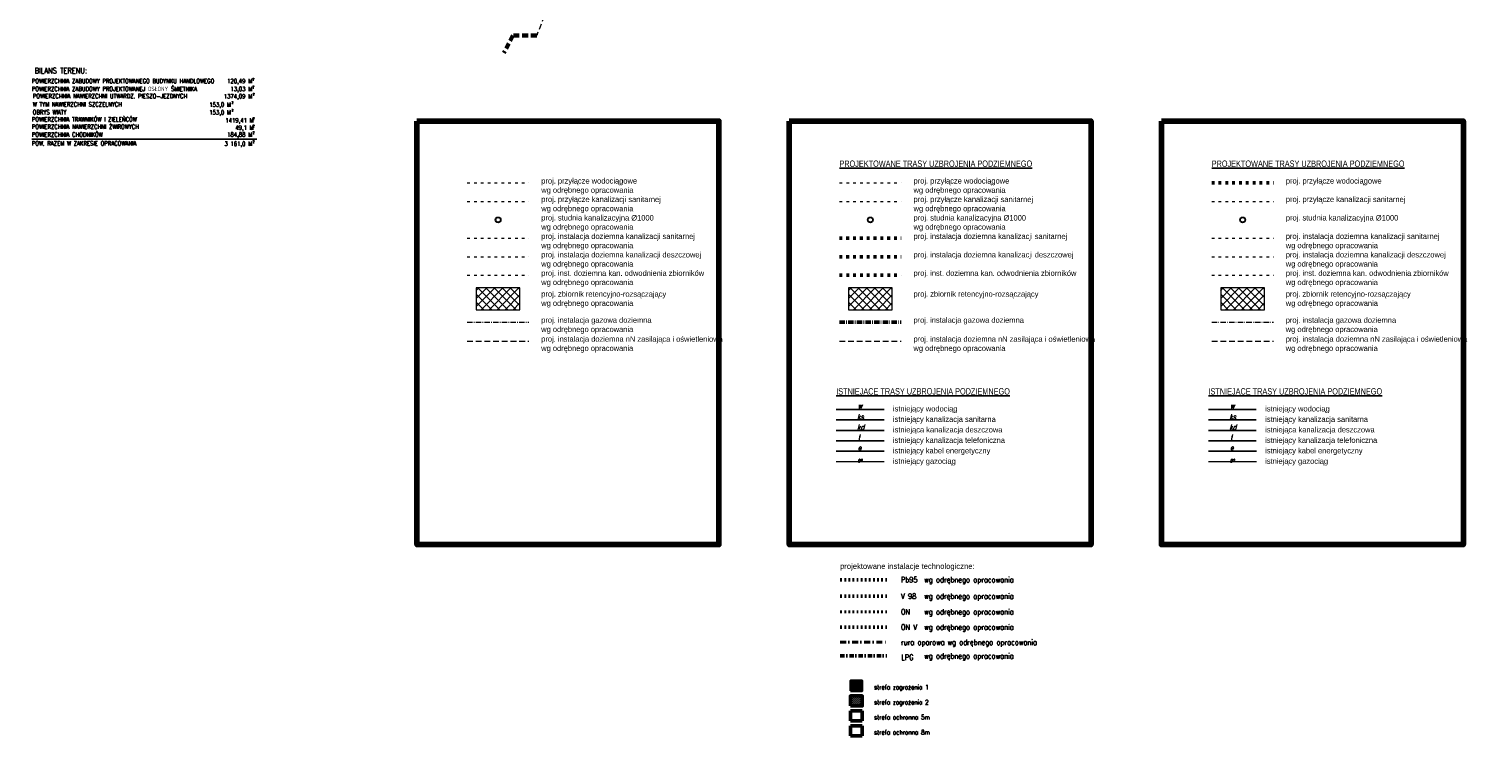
# Model space of a CAD drawing. Header units: metres. Extents: x 7472034 to 8440138, y 5890133 to 5961460.
# Tile 3 of 103: x 8439403 to 8439722, y 5890133 to 5890288. Entities that reach past the tile are written whole.
import ezdxf
from ezdxf.enums import TextEntityAlignment as Align

# ---------------------------------------------------------------- set-up
doc = ezdxf.new("R2010")
doc.units = ezdxf.units.M
doc.header["$MEASUREMENT"] = 0
for name, pattern in [('ACAD_ISO03W100', [30, 12, -18]), ('ACAD_ISO10W100', [18, 12, -3, 0, -3]), ('DASHDOT', [25.4, 12.7, -6.35, 0, -6.35]), ('DASHED', [19.05, 12.7, -6.35])]:
    doc.linetypes.add(name, pattern=pattern)
for name, color, linetype, lineweight in [('_IS-KS-istn', 36, 'CONTINUOUS', 20), ('_IS-WODA-istn', 5, 'CONTINUOUS', 18), ('_IS.2P.KS.rura', 32, 'ACAD_ISO03W100', 50), ('_IS.G.doziemna.rura', 50, 'ACAD_ISO10W100', 50), ('_IS.KD.B.rura', 124, 'ACAD_ISO03W100', 50), ('_IS.KD.ZB.rura', 120, 'ACAD_ISO03W100', 50), ('_IS.KS.doziemna.rura', 34, 'ACAD_ISO03W100', 50), ('_IS.LEGENDA.1', 7, 'CONTINUOUS', 20), ('_IS.LEGENDA.2', 32, 'CONTINUOUS', 20), ('_IS.P.KS.rura', 42, 'ACAD_ISO03W100', 20), ('_IS.P.KS.studnia', 44, 'CONTINUOUS', 15), ('_IS.P.WOD.rura', 150, 'ACAD_ISO03W100', 50), ('_IS.TCH.V.skrzynki.0', 101, 'CONTINUOUS', 20), ('_IS.TCH.V.skrzynki.1', 97, 'CONTINUOUS', 20), ('_IS.TCH.V.skrzynki.2', 93, 'CONTINUOUS', 20), ('_IS.W.S.opisik.2', 154, 'CONTINUOUS', 15), ('_IS_legenda', 7, 'CONTINUOUS', 20), ('_T_95', 80, 'ACAD_ISO03W100', 50), ('_T_98', 132, 'ACAD_ISO03W100', 50), ('_T_LPG', 52, 'DASHDOT', 50), ('_T_ON', 23, 'ACAD_ISO03W100', 40), ('_T_ON_V', 181, 'ACAD_ISO03W100', 50), ('_T_opary', 220, 'DASHDOT', 40), ('_T_strefa_opis', 178, 'CONTINUOUS', 18), ('E_Kable_ziemia2', 10, 'DASHED', 35), ('E_TELEFON-istn', 30, 'CONTINUOUS', 18), ('ELEK-KABLE_ISTN', 1, 'CONTINUOUS', 25), ('T_kreska', 8, 'CONTINUOUS', 5), ('T_strefa-5', 200, 'ACAD_ISO03W100', 50), ('T_strefa-8', 20, 'ACAD_ISO03W100', 50), ('T_strefa-Z1', 140, 'CONTINUOUS', 35), ('T_strefy-Z2', 210, 'CONTINUOUS', 50), ('ZAG-OPIS_020', 7, 'CONTINUOUS', 25)]:
    doc.layers.add(name, color=color, linetype=linetype, lineweight=lineweight)
doc.layers.add('_IS_NO', color=11, linetype='CONTINUOUS', lineweight=20, plot=False)
for name, color, linetype in [('KANALIZACJA', 7, 'CONTINUOUS'), ('malowanki', 252, 'CONTINUOUS'), ('przewód gazowy (linia)', 7, 'CONTINUOUS'), ('SUPE_L_3', 7, 'CONTINUOUS'), ('SUPK_L_4', 7, 'CONTINUOUS'), ('SUPT_L_0', 7, 'CONTINUOUS'), ('SUPW_L_0', 7, 'CONTINUOUS')]:
    doc.layers.add(name, color=color, linetype=linetype)
doc.styles.add('ARIAL', font='arial.ttf')
doc.styles.add('Arial Narrow', font='ARIALN.TTF')
doc.styles.add('BP', font='romans.shx', dxfattribs={"width": 0.8})
doc.styles.add('DIM', font='simplex.shx', dxfattribs={"width": 0.8})
doc.styles.add('RS', font='Romans.shx', dxfattribs={"width": 0.7})
doc.styles.add('STYL_ARIAL', font='romans.shx', dxfattribs={"width": 0.75, "oblique": 0.1})

msp = doc.modelspace()

# ---------------------------------------------------------------- hatches: boundary and pattern name
at = {"layer": '_IS.TCH.V.skrzynki.0', "lineweight": 13}
h = msp.add_hatch(dxfattribs=at)
h.set_pattern_fill('ANSI37', color=256, scale=10, angle=0.1112)
h.set_pattern_definition([(45.111197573, (961.3204, 981.922), (-0.88559721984, 0.88216640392), []), (135.111197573, (961.3204, 981.922), (-0.88216640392, -0.88559721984), [])])
h.paths.add_polyline_path([(8439511.04, 5890226.73), (8439511.04, 5890231.53), (8439501.44, 5890231.53), (8439501.44, 5890226.73)])
at = {"layer": '_IS.TCH.V.skrzynki.2', "lineweight": 13}
h = msp.add_hatch(dxfattribs=at)
h.set_pattern_fill('ANSI37', color=256, scale=10, angle=0.1112)
h.set_pattern_definition([(45.111197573, (1043.0337, 981.922), (-0.88559721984, 0.88216640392), []), (135.111197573, (1043.0337, 981.922), (-0.88216640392, -0.88559721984), [])])
h.paths.add_polyline_path([(8439592.75, 5890226.73), (8439592.75, 5890231.53), (8439583.15, 5890231.53), (8439583.15, 5890226.73)])
h = msp.add_hatch(dxfattribs=at)
h.set_pattern_fill('ANSI37', color=256, scale=10, angle=0.1112)
h.set_pattern_definition([(45.111197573, (1124.7471, 981.922), (-0.88559721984, 0.88216640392), []), (135.111197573, (1124.7471, 981.922), (-0.88216640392, -0.88559721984), [])])
h.paths.add_polyline_path([(8439674.47, 5890226.73), (8439674.47, 5890231.53), (8439664.87, 5890231.53), (8439664.87, 5890226.73)])
at = {"layer": 'T_kreska'}
h = msp.add_hatch(dxfattribs=at)
h.set_pattern_fill('ANSI37', color=256, scale=0.08, angle=114.5437, style=0)
h.set_pattern_definition([(159.543667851, (1074413.8879, -152538.21785), (-0.088771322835, -0.237982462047), []), (249.543667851, (1074413.8879, -152538.21785), (0.237982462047, -0.088771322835), [])])
h.paths.add_polyline_path([(8439586.18, 5890145.25), (8439583.58, 5890145.25), (8439583.58, 5890143.05), (8439586.18, 5890143.05)])
h = msp.add_hatch(dxfattribs=at)
h.set_pattern_fill('ANSI31', color=256, scale=0.1, style=0)
h.set_pattern_definition([(45, (8437025.6033, 5888320.17048), (-0.224506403, 0.224506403), [])])
h.paths.add_polyline_path([(8439586.18, 5890141.95), (8439583.58, 5890141.95), (8439583.58, 5890139.75), (8439586.18, 5890139.75)])

# ---------------------------------------------------------------- linework, layer by layer
at = {"layer": '_IS.2P.KS.rura', "lineweight": 15, "ltscale": 0.05}
msp.add_line((8439499.47, 5890250.53), (8439513.02, 5890250.52), dxfattribs=at)
at = {"layer": '_IS.2P.KS.rura', "lineweight": 13, "ltscale": 0.05}
msp.add_line((8439581.18, 5890250.53), (8439594.73, 5890250.52), dxfattribs=at)
at = {"layer": '_IS.G.doziemna.rura', "lineweight": 15, "ltscale": 0.1}
msp.add_line((8439499.45, 5890224.01), (8439513, 5890224.01), dxfattribs=at)
at = {"layer": '_IS.G.doziemna.rura', "ltscale": 0.1}
msp.add_line((8439581.16, 5890224.01), (8439594.71, 5890224.01), dxfattribs=at)
at = {"layer": '_IS.G.doziemna.rura', "lineweight": 13, "ltscale": 0.1}
msp.add_line((8439662.88, 5890224.01), (8439676.43, 5890224.01), dxfattribs=at)
at = {"layer": '_IS.KD.B.rura', "lineweight": 15, "ltscale": 0.05}
msp.add_line((8439499.46, 5890238.37), (8439513.01, 5890238.36), dxfattribs=at)
at = {"layer": '_IS.KD.B.rura', "ltscale": 0.05}
msp.add_line((8439581.17, 5890238.37), (8439594.72, 5890238.36), dxfattribs=at)
at = {"layer": '_IS.KD.B.rura', "lineweight": 13, "ltscale": 0.05}
msp.add_line((8439662.88, 5890238.37), (8439676.44, 5890238.36), dxfattribs=at)
at = {"layer": '_IS.KD.ZB.rura', "lineweight": 15, "ltscale": 0.05}
msp.add_line((8439499.46, 5890234.33), (8439513.02, 5890234.32), dxfattribs=at)
at = {"layer": '_IS.KD.ZB.rura', "ltscale": 0.05}
msp.add_line((8439581.18, 5890234.33), (8439594.73, 5890234.32), dxfattribs=at)
at = {"layer": '_IS.KD.ZB.rura', "lineweight": 13, "ltscale": 0.05}
msp.add_line((8439662.89, 5890234.33), (8439676.44, 5890234.32), dxfattribs=at)
at = {"layer": '_IS.KS.doziemna.rura', "lineweight": 15, "ltscale": 0.05}
msp.add_line((8439499.46, 5890242.42), (8439513.01, 5890242.42), dxfattribs=at)
at = {"layer": '_IS.KS.doziemna.rura', "ltscale": 0.05}
msp.add_line((8439581.17, 5890242.42), (8439594.73, 5890242.42), dxfattribs=at)
at = {"layer": '_IS.KS.doziemna.rura', "lineweight": 13, "ltscale": 0.05}
msp.add_line((8439662.89, 5890242.42), (8439676.44, 5890242.42), dxfattribs=at)
at = {"layer": '_IS.P.KS.rura', "ltscale": 0.05}
msp.add_line((8439662.89, 5890250.53), (8439676.45, 5890250.52), dxfattribs=at)
at = {"layer": '_IS.P.KS.studnia', "ltscale": 0.1}
for centre, radius in [((8439506.24, 5890246.47), 0.62), ((8439506.24, 5890246.47), 0.5), ((8439587.95, 5890246.47), 0.62), ((8439587.95, 5890246.47), 0.5), ((8439669.67, 5890246.47), 0.62), ((8439669.67, 5890246.47), 0.5)]:
    msp.add_circle(centre, radius, dxfattribs=at)
at = {"layer": '_IS.P.WOD.rura', "lineweight": 15, "ltscale": 0.05}
msp.add_line((8439499.46, 5890254.59), (8439513.02, 5890254.58), dxfattribs=at)
at = {"layer": '_IS.P.WOD.rura', "lineweight": 13, "ltscale": 0.05}
msp.add_line((8439581.18, 5890254.59), (8439594.73, 5890254.58), dxfattribs=at)
at = {"layer": '_IS.P.WOD.rura', "ltscale": 0.05}
msp.add_line((8439662.89, 5890254.59), (8439676.44, 5890254.58), dxfattribs=at)
at = {"layer": '_IS.TCH.V.skrzynki.1', "lineweight": 13}
msp.add_lwpolyline([(8439501.44, 5890226.73), (8439511.04, 5890226.73), (8439511.04, 5890231.53), (8439501.44, 5890231.53)], close=True, dxfattribs=at)
at = {"layer": '_IS.TCH.V.skrzynki.2', "lineweight": 13}
for points in [[(8439583.15, 5890226.73), (8439592.75, 5890226.73), (8439592.75, 5890231.53), (8439583.15, 5890231.53)], [(8439664.87, 5890226.73), (8439674.47, 5890226.73), (8439674.47, 5890231.53), (8439664.87, 5890231.53)]]:
    msp.add_lwpolyline(points, close=True, dxfattribs=at)
at = {"layer": '_IS_NO', "color": 6, "lineweight": 80, "ltscale": 0.1}
for points in [[(8439488.43, 5890268.17), (8439554.7, 5890268.17), (8439554.7, 5890175.15), (8439488.43, 5890175.15)], [(8439570.14, 5890268.17), (8439636.42, 5890268.17), (8439636.42, 5890175.15), (8439570.14, 5890175.15)], [(8439651.86, 5890268.17), (8439718.13, 5890268.17), (8439718.13, 5890175.15), (8439651.86, 5890175.15)]]:
    msp.add_lwpolyline(points, close=True, dxfattribs=at)
at = {"layer": '_T_95', "ltscale": 0.03}
msp.add_line((8439581.35, 5890167.46), (8439591.55, 5890167.46), dxfattribs=at)
at = {"layer": '_T_98', "ltscale": 0.03}
msp.add_line((8439581.35, 5890163.83), (8439591.55, 5890163.83), dxfattribs=at)
at = {"layer": '_T_LPG', "ltscale": 0.075}
msp.add_line((8439581.35, 5890150.71), (8439591.55, 5890150.71), dxfattribs=at)
at = {"layer": '_T_ON', "ltscale": 0.03}
msp.add_line((8439581.35, 5890160.4), (8439591.55, 5890160.4), dxfattribs=at)
at = {"layer": '_T_ON_V', "ltscale": 0.03}
msp.add_line((8439581.35, 5890157.04), (8439591.55, 5890157.04), dxfattribs=at)
at = {"layer": '_T_opary', "ltscale": 0.1}
msp.add_line((8439581.35, 5890153.71), (8439591.55, 5890153.71), dxfattribs=at)
at = {"layer": 'E_Kable_ziemia2', "lineweight": 13, "ltscale": 0.1}
for p, q in [((8439499.45, 5890219.85), (8439513, 5890219.84)), ((8439581.16, 5890219.85), (8439594.71, 5890219.84)), ((8439662.88, 5890219.85), (8439676.43, 5890219.84))]:
    msp.add_line(p, q, dxfattribs=at)
at = {"layer": 'KANALIZACJA', "color": 38}
for p, q in [((8439590.96, 5890200.25), (8439580.46, 5890200.25)), ((8439672.67, 5890200.25), (8439662.18, 5890200.25))]:
    msp.add_line(p, q, dxfattribs=at)
at = {"layer": 'malowanki', "color": 1, "linetype": 'DASHED', "lineweight": 15, "ltscale": 0.1}
msp.add_line((8439532.06, 5890332.12, 0), (8439514.71, 5890286.92, 0), dxfattribs=at)
at = {"layer": 'malowanki', "color": 1, "linetype": 'DASHED', "lineweight": 60, "ltscale": 0.1}
for p, q in [((8439509.46, 5890286.92, 0), (8439507.52, 5890283.16, 0)), ((8439514.71, 5890286.92, 0), (8439509.46, 5890286.92, 0))]:
    msp.add_line(p, q, dxfattribs=at)
at = {"layer": 'przewód gazowy (linia)', "color": 40, "linetype": 'Continuous', "lineweight": 18}
for p, q in [((8439590.96, 5890193.34), (8439580.47, 5890193.35)), ((8439672.68, 5890193.34), (8439662.18, 5890193.35))]:
    msp.add_line(p, q, dxfattribs=at)
at = {"layer": 'SUPE_L_3', "color": 1}
for p, q in [((8439590.96, 5890195.65), (8439580.47, 5890195.65)), ((8439672.68, 5890195.65), (8439662.18, 5890195.65))]:
    msp.add_line(p, q, dxfattribs=at)
at = {"layer": 'SUPK_L_4', "color": 34}
for p, q in [((8439580.46, 5890202.55), (8439590.96, 5890202.55)), ((8439662.18, 5890202.55), (8439672.67, 5890202.55))]:
    msp.add_line(p, q, dxfattribs=at)
at = {"layer": 'SUPT_L_0', "color": 30}
for p, q in [((8439590.96, 5890197.95), (8439580.47, 5890197.95)), ((8439672.67, 5890197.95), (8439662.18, 5890197.95))]:
    msp.add_line(p, q, dxfattribs=at)
at = {"layer": 'SUPW_L_0', "color": 5}
for p, q in [((8439590.96, 5890204.85), (8439580.46, 5890204.85)), ((8439672.67, 5890204.85), (8439662.17, 5890204.85))]:
    msp.add_line(p, q, dxfattribs=at)
at = {"layer": 'T_strefa-5'}
msp.add_lwpolyline([(8439583.58, 5890136.45), (8439586.18, 5890136.45), (8439586.18, 5890138.65), (8439583.58, 5890138.65)], close=True, dxfattribs=at)
at = {"layer": 'T_strefa-8', "flags": 128}
msp.add_lwpolyline([(8439583.58, 5890133.15), (8439586.18, 5890133.15), (8439586.18, 5890135.35), (8439583.58, 5890135.35)], close=True, dxfattribs=at)
at = {"layer": 'T_strefa-Z1'}
msp.add_lwpolyline([(8439583.58, 5890143.05), (8439586.18, 5890143.05), (8439586.18, 5890145.25), (8439583.58, 5890145.25)], close=True, dxfattribs=at)
at = {"layer": 'T_strefy-Z2', "flags": 128}
msp.add_lwpolyline([(8439583.58, 5890139.75), (8439586.18, 5890139.75), (8439586.18, 5890141.95), (8439583.58, 5890141.95)], close=True, dxfattribs=at)
at = {"layer": 'ZAG-OPIS_020', "color": 0}
msp.add_lwpolyline([(8439403.9, 5890264.21), (8439453.3, 5890264.21)], dxfattribs=at)

# ---------------------------------------------------------------- texts
at = {"layer": '_IS-KS-istn', "style": 'DIM', "oblique": 14, "width": 0.72}
for s, p in [('ks', (8439585.03, 5890202.65)), ('ks', (8439666.74, 5890202.65)), ('kd', (8439585.03, 5890200.35)), ('kd', (8439666.74, 5890200.35))]:
    msp.add_text(s, height=1.152, dxfattribs=at).set_placement(p)
at = {"layer": '_IS-WODA-istn', "style": 'DIM', "oblique": 14, "width": 0.72}
for p in [(8439585.22, 5890205.06), (8439666.93, 5890205.06)]:
    msp.add_text('w', height=1.15, rotation=0.651, dxfattribs=at).set_placement(p)
at = {"layer": '_IS.LEGENDA.1', "style": 'Arial Narrow'}
for s, p in [('istniejący wodociąg', (8439592.9, 5890204.4)), ('istniejący wodociąg', (8439674.61, 5890204.4)), ('istniejący kanalizacja sanitarna', (8439592.9, 5890202.1)), ('istniejący kanalizacja sanitarna', (8439674.61, 5890202.1)), ('istniejąca kanalizacja deszczowa', (8439592.9, 5890199.8)), ('istniejący kanalizacja telefoniczna', (8439592.9, 5890197.5)), ('istniejąca kanalizacja deszczowa', (8439674.61, 5890199.8)), ('istniejący kanalizacja telefoniczna', (8439674.61, 5890197.5)), ('istniejący kabel energetyczny', (8439592.9, 5890195.2)), ('istniejący kabel energetyczny', (8439674.61, 5890195.2)), ('istniejący gazociąg', (8439592.9, 5890192.9)), ('istniejący gazociąg', (8439674.61, 5890192.9))]:
    msp.add_text(s, height=1.2, rotation=359.9719, dxfattribs=at).set_placement(p)
at = {"layer": '_IS.LEGENDA.1', "lineweight": 25, "style": 'ARIAL'}
msp.add_text(' projektowane instalacje technologiczne:', height=1.2, dxfattribs=at).set_placement((8439580.83, 5890170.42), align=Align.MIDDLE_LEFT)
at = {"layer": '_IS.LEGENDA.1', "style": 'RS', "width": 0.8}
for s, p in [('Pb95', (8439594.66, 5890167.46)), ('V 98', (8439594.66, 5890163.83)), ('ON', (8439594.66, 5890160.4)), ('ON V', (8439594.66, 5890157.04)), ('rura oparowa', (8439594.66, 5890153.71)), ('LPG', (8439594.74, 5890150.42))]:
    msp.add_text(s, height=1.2, dxfattribs=at).set_placement(p, align=Align.MIDDLE_LEFT)
at = {"layer": '_IS.LEGENDA.2', "style": 'RS', "width": 0.8}
for p in [(8439599.76, 5890167.46), (8439599.76, 5890163.83), (8439599.76, 5890160.4), (8439599.76, 5890157.04), (8439604.86, 5890153.71), (8439599.76, 5890150.71)]:
    msp.add_text('wg odrębnego opracowania', height=1.2, dxfattribs=at).set_placement(p, align=Align.MIDDLE_LEFT)
at = {"layer": '_IS.W.S.opisik.2', "color": 0, "lineweight": 25, "style": 'Arial Narrow'}
for p in [(8439515.72, 5890253.01), (8439597.43, 5890253.01), (8439515.72, 5890248.96), (8439597.44, 5890248.96), (8439515.72, 5890244.91), (8439597.43, 5890244.91), (8439515.71, 5890240.85), (8439679.14, 5890240.85), (8439515.71, 5890236.8), (8439515.71, 5890232.76), (8439515.7, 5890222.44), (8439515.7, 5890218.28), (8439597.41, 5890218.28)]:
    msp.add_text('wg odrębnego opracowania', height=1.2, rotation=359.9719, dxfattribs=at).set_placement(p, align=Align.MIDDLE_LEFT)
at = {"layer": '_IS_legenda', "lineweight": 25, "style": 'Arial Narrow'}
for s, p in [('proj. przyłącze wodociągowe', (8439515.72, 5890255.04)), ('proj. przyłącze wodociągowe', (8439597.43, 5890255.04)), ('proj. przyłącze wodociągowe', (8439679.15, 5890255.04)), ('proj. przyłącze kanalizacji sanitarnej', (8439515.72, 5890250.99)), ('proj. przyłącze kanalizacji sanitarnej', (8439597.43, 5890250.99)), ('proj. przyłącze kanalizacji sanitarnej', (8439679.15, 5890250.99)), ('proj. studnia kanalizacyjna %%C1000', (8439515.72, 5890246.93)), ('proj. studnia kanalizacyjna %%C1000', (8439597.43, 5890246.93)), ('proj. studnia kanalizacyjna %%C1000', (8439679.15, 5890246.93)), ('proj. instalacja doziemna kanalizacji sanitarnej', (8439515.72, 5890242.88)), ('proj. instalacja doziemna kanalizacji sanitarnej', (8439597.43, 5890242.88)), ('proj. instalacja doziemna kanalizacji sanitarnej', (8439679.14, 5890242.88)), ('proj. instalacja doziemna kanalizacji deszczowej', (8439515.71, 5890238.83)), ('proj. instalacja doziemna kanalizacji deszczowej', (8439597.43, 5890238.83)), ('wg odrębnego opracowania', (8439679.14, 5890236.8)), ('proj. instalacja doziemna kanalizacji deszczowej', (8439679.14, 5890238.83)), ('proj. inst. doziemna kan. odwodnienia zbiorników', (8439515.72, 5890234.78)), ('proj. inst. doziemna kan. odwodnienia zbiorników', (8439597.43, 5890234.78)), ('proj. inst. doziemna kan. odwodnienia zbiorników', (8439679.15, 5890234.78)), ('proj. zbiornik retencyjno-rozsączający', (8439515.72, 5890230.2)), ('proj. zbiornik retencyjno-rozsączający', (8439597.43, 5890230.2)), ('wg odrębnego opracowania', (8439679.14, 5890232.76)), ('proj. zbiornik retencyjno-rozsączający', (8439679.14, 5890230.2)), ('wg odrębnego opracowania', (8439515.71, 5890228.18)), ('wg odrębnego opracowania', (8439679.14, 5890228.18)), ('proj. instalacja gazowa doziemna', (8439515.7, 5890224.47)), ('proj. instalacja gazowa doziemna', (8439597.42, 5890224.47)), ('proj. instalacja gazowa doziemna', (8439679.13, 5890224.47)), ('wg odrębnego opracowania', (8439679.13, 5890222.44)), ('proj. instalacja doziemna nN zasilająca i oświetleniowa', (8439515.7, 5890220.31)), ('proj. instalacja doziemna nN zasilająca i oświetleniowa', (8439597.42, 5890220.31)), ('wg odrębnego opracowania', (8439679.13, 5890218.28)), ('proj. instalacja doziemna nN zasilająca i oświetleniowa', (8439679.13, 5890220.31))]:
    msp.add_text(s, height=1.2, rotation=359.9719, dxfattribs=at).set_placement(p, align=Align.MIDDLE_LEFT)
at = {"layer": '_T_strefa_opis', "style": 'BP', "width": 0.85}
for s, p in [('strefa zagrożenia 1', (8439588.78, 5890143.05)), ('strefa zagrożenia 2', (8439588.78, 5890139.75)), ('strefa ochronna 5m', (8439588.78, 5890136.45)), ('strefa ochronna 8m', (8439588.78, 5890133.15))]:
    msp.add_text(s, height=1, dxfattribs=at).set_placement(p, align=Align.BOTTOM_LEFT)
at = {"layer": 'E_TELEFON-istn', "color": 30, "ltscale": 2, "style": 'DIM', "oblique": 14, "width": 0.72}
for p in [(8439585.22, 5890198.16), (8439666.93, 5890198.16)]:
    msp.add_text('t', height=1.15, rotation=0.6239, dxfattribs=at).set_placement(p)
at = {"layer": 'ELEK-KABLE_ISTN', "lineweight": 20, "style": 'DIM', "oblique": 14, "width": 0.72}
for p in [(8439585.22, 5890195.86), (8439666.93, 5890195.86)]:
    msp.add_text('e', height=1.15, dxfattribs=at).set_placement(p)
at = {"layer": 'przewód gazowy (linia)', "color": 40, "linetype": 'Continuous', "lineweight": 18, "style": 'STYL_ARIAL', "oblique": 15, "width": 0.75}
for p in [(8439585.21, 5890193.42), (8439666.93, 5890193.42)]:
    msp.add_text('gs', height=0.75, rotation=359.1335, dxfattribs=at).set_placement(p)
at = {"layer": 'ZAG-OPIS_020', "color": 0, "lineweight": 30, "style": 'DIM', "width": 0.8}
msp.add_text('BILANS TERENU:', height=1.2, dxfattribs=at).set_placement((8439404.53, 5890278.64))
at = {"layer": 'ZAG-OPIS_020', "color": 0, "style": 'DIM', "width": 0.8}
for s, height, p in [('  POWIERZCHNIA ZABUDOWY PROJEKTOWANEGO BUDYNKU HANDLOWEGO', 0.96, (8439402.71, 5890276.47)), ('  POWIERZCHNIA ZABUDOWY PROJEKTOWANEJ OSŁONY ŚMIETNIKA', 0.96, (8439402.71, 5890274.75)), ('2', 0.48, (8439452.33, 5890277.12)), ('2', 0.48, (8439452.33, 5890275.42)), ('POWIERZCHNIA NAWIERZCHNI UTWARDZ. PIESZO-JEZDNYCH', 0.96, (8439404.1, 5890273.16)), ('2', 0.48, (8439447.75, 5890272.01)), ('2', 0.48, (8439452.39, 5890273.83)), ('  POWIERZCHNIA TRAWNIKÓW I ZIELEŃCÓW', 0.96, (8439402.71, 5890268.06)), ('W TYM NAWIERZCHNI SZCZELNYCH', 0.96, (8439404.1, 5890271.34)), ('OBRYS WIATY ', 0.96, (8439404.1, 5890269.63)), ('2', 0.48, (8439447.75, 5890270.31)), ('  POWIERZCHNIA NAWIERZCHNI ŻWIROWYCH', 0.96, (8439402.71, 5890266.43)), ('  POWIERZCHNIA CHODNIKÓW', 0.96, (8439402.71, 5890264.72)), ('2', 0.48, (8439452.39, 5890268.48)), ('2', 0.48, (8439452.39, 5890266.85)), ('  POW. RAZEM W ZAKRESIE OPRACOWANIA', 0.96, (8439402.71, 5890262.77)), ('2', 0.48, (8439452.39, 5890265.39)), ('2', 0.48, (8439452.4, 5890263.41))]:
    msp.add_text(s, height=height, dxfattribs=at).set_placement(p)
for s, p in [('120,49 M', (8439452.22, 5890276.45)), ('13,03 M', (8439452.22, 5890274.75)), ('1374,09 M', (8439452.22, 5890273.12)), ('153,0 M', (8439447.58, 5890271.3)), ('153,0 M', (8439447.58, 5890269.59)), ('1419,41 M ', (8439453.16, 5890267.84)), ('49,1 M ', (8439453.16, 5890266.22)), ('3 161,0 M', (8439452.22, 5890262.71)), ('184,88 M', (8439452.22, 5890264.72))]:
    msp.add_text(s, height=0.96, dxfattribs=at).set_placement(p, align=Align.RIGHT)
at = {"layer": 'ZAG-OPIS_020', "style": 'Arial Narrow'}
for s, p in [('%%UPROJEKTOWANE TRASY UZBROJENIA PODZIEMNEGO', (8439581.16, 5890258.1)), ('%%UPROJEKTOWANE TRASY UZBROJENIA PODZIEMNEGO', (8439662.88, 5890258.1)), ('%%UISTNIEJĄCE TRASY UZBROJENIA PODZIEMNEGO', (8439580.45, 5890208.11)), ('%%UISTNIEJĄCE TRASY UZBROJENIA PODZIEMNEGO', (8439662.16, 5890208.11))]:
    msp.add_text(s, height=1.4, dxfattribs=at).set_placement(p)

doc.saveas('drawing.dxf')
